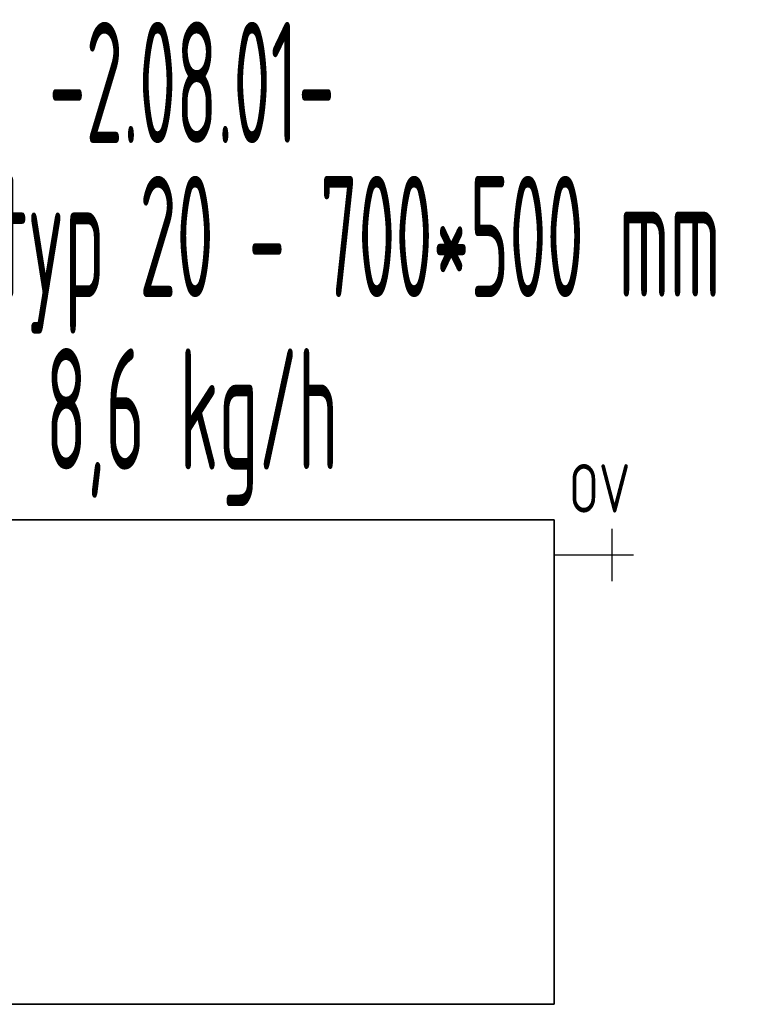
# Model space of a CAD drawing. Header units: millimetres. Extents: x 60394 to 199354, y 20895 to 166073.
# Tile 168 of 256: x 119196 to 119945, y 23980 to 24996. Entities that reach past the tile are written whole.
import ezdxf
from ezdxf.enums import TextEntityAlignment as Align

# ---------------------------------------------------------------- set-up
doc = ezdxf.new("R2010")
doc.units = ezdxf.units.MM
doc.linetypes.add('VERDECKT', pattern=[9.525, 6.35, -3.175])
for name, color, linetype, lineweight in [('JS_VYT_POPIS - OBECNĚ', 7, 'Continuous', 5), ('UT_SCHÉMA_POPIS', 7, 'VERDECKT', 5), ('UT_SCHÉMA_SYMBOLY', 7, 'Continuous', 25), ('UT_ZAŘÍZENÍ - OT', 3, 'Continuous', 35)]:
    doc.layers.add(name, color=color, linetype=linetype, lineweight=lineweight)
doc.styles.add('ISO 2.5', font='isocp.shx', dxfattribs={"width": 0.8, "height": 2.5})
doc.styles.add('VZT_POPIS', font='isocp.shx', dxfattribs={"width": 0.6, "height": 125})

msp = doc.modelspace()

# ---------------------------------------------------------------- linework, layer by layer
at = {"layer": 'UT_SCHÉMA_SYMBOLY'}
for p, q in [((119807.4, 24416.6), (119807.4, 24470.6)), ((119829.2, 24443.6), (119747.3, 24443.6))]:
    msp.add_line(p, q, dxfattribs=at)
at = {"layer": 'UT_ZAŘÍZENÍ - OT', "linetype": 'Continuous'}
for p, q in [((119747.3, 24480.2), (119047.3, 24480.2)), ((119747.3, 23980.2), (119747.3, 24480.2)), ((119047.3, 23980.2), (119747.3, 23980.2))]:
    msp.add_line(p, q, dxfattribs=at)

# ---------------------------------------------------------------- texts
at = {"layer": 'JS_VYT_POPIS - OBECNĚ', "style": 'VZT_POPIS', "width": 0.5}
for s, p in [('-2.08.01-', (119373.6, 24931.3)), ('D-OT VK typ 20 - 700*500 mm', (119373.6, 24772.4)), ('8,6 kg/h', (119373.6, 24594.4))]:
    msp.add_text(s, height=125, dxfattribs=at).set_placement(p, align=Align.MIDDLE_CENTER)
at = {"layer": 'UT_SCHÉMA_POPIS', "style": 'ISO 2.5', "width": 0.8}
msp.add_text('OV', height=50, dxfattribs=at).set_placement((119762.7, 24512.5), align=Align.MIDDLE_LEFT)

doc.saveas('drawing.dxf')
